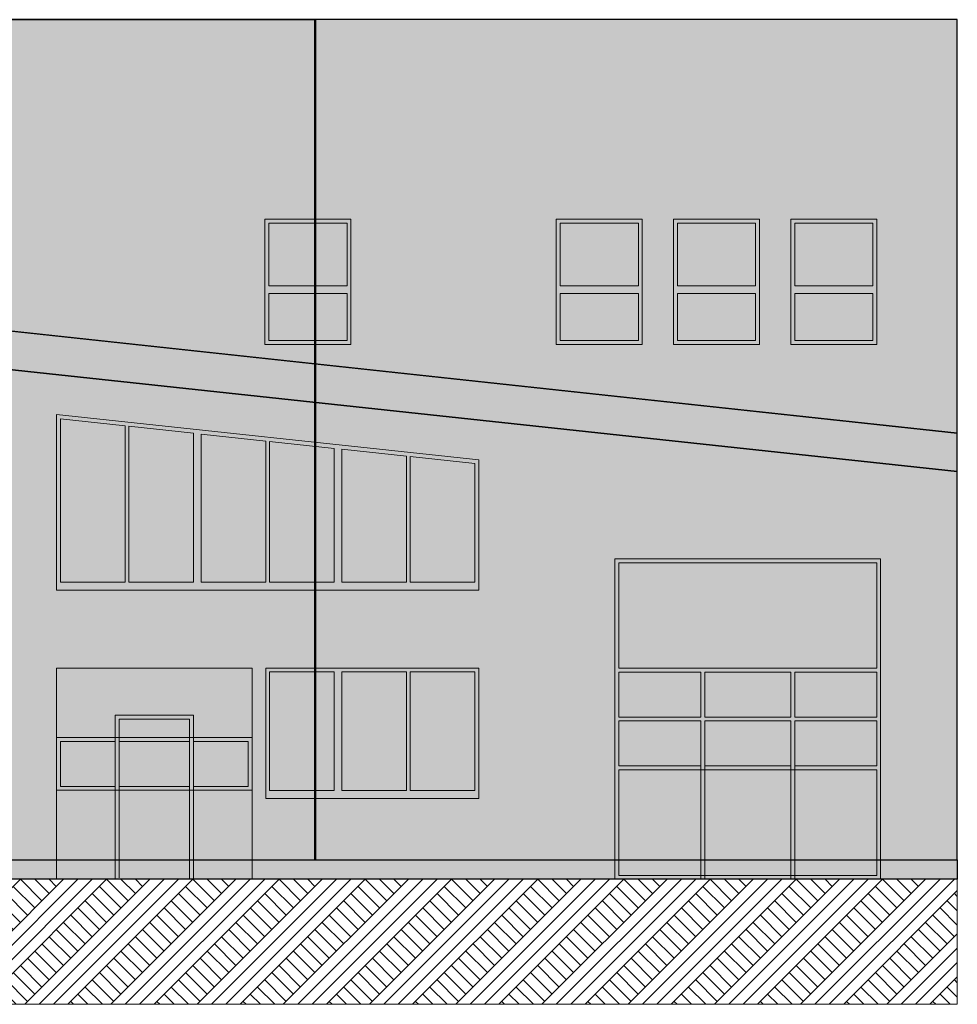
# Model space of a CAD drawing. Header units: centimetres. Extents: x -1412 to 8451, y -353 to 1224.
# Tile 24 of 24: x 7252 to 8451, y -190 to 1070. Entities that reach past the tile are written whole.
import ezdxf

# ---------------------------------------------------------------- set-up
doc = ezdxf.new("R2010")
doc.units = ezdxf.units.CM
doc.header["$MEASUREMENT"] = 0
doc.linetypes.add('Wipeout_Contour', pattern=[100, 0, -100])
for name, color, linetype, lineweight in [('0_Nr_pióra__12', 7, 'Continuous', 13), ('0_Nr_pióra__21', 7, 'Continuous', 20), ('131-Z Drogi_Nr_pióra__29', 7, 'Continuous', 20), ('420-K Ściany_Nr_pióra__13', 7, 'Continuous', 25), ('Nowe_0_Nr_pióra__12', 7, 'Continuous', 13), ('Nowe_420 - Wełna mineralna_Nr_pióra__12', 7, 'Continuous', 13), ('Nowe_420 - Wełna mineralna_Nr_pióra__13', 7, 'Continuous', 25), ('Nowe_420 - Wełna mineralna_Nr_pióra__19', 255, 'Continuous', 30), ('Nowe_420 - Wełna mineralna_Nr_pióra__93', 9, 'Continuous', 20)]:
    doc.layers.add(name, color=color, linetype=linetype, lineweight=lineweight)
doc.layers.add('131-Z Drogi', color=7, linetype='Continuous')
doc.layers.add('420-K Ściany', color=7, linetype='Continuous')
for name, color, linetype, lineweight, true_color in [('Nowe_420 - Wełna mineralna_Nr_pióra__43', 7, 'Continuous', 20, 0xb66956), ('Nowe_420 - Wełna mineralna_Nr_pióra__48', 7, 'Continuous', 20, 0xc7b59a), ('Nowe_420 - Wełna mineralna_Nr_pióra__51', 7, 'Continuous', 20, 0xbfcbcc)]:
    doc.layers.add(name, color=color, linetype=linetype, lineweight=lineweight, true_color=true_color)

# ---------------------------------------------------------------- blocks, each defined once
blk = doc.blocks.new('ElemPrzekroju_248_3', base_point=(6039.1, -30.2))
at = {"layer": '420-K Ściany_Nr_pióra__13', "color": 7, "linetype": 'Continuous', "lineweight": 25}
for p, q in [((7628.7, 199.8), (7628.7, -5.2)), ((7630.3, -5.2), (7630.3, 199.8)), ((7219.5, -5.2), (7628.7, -5.2)), ((7628.7, -5.2), (7630.3, -5.2))]:
    blk.add_line(p, q, dxfattribs=at)
blk = doc.blocks.new('ElemPrzekroju_251_3', base_point=(6039.1, -30.2))
at = {"layer": '131-Z Drogi', "linetype": 'Continuous', "lineweight": 0, "true_color": 0x000000}
blk.add_hatch(color=18, dxfattribs=at).paths.add_polyline_path([(8013.2, -30.2), (5939.1, -30.2), (5939.1, -130.2), (8013.2, -130.2)])
at = {"layer": '131-Z Drogi_Nr_pióra__29', "color": 7, "linetype": 'Continuous', "lineweight": 20}
for p, q in [((8013.2, -30.2), (5939.1, -30.2)), ((8013.2, -30.2), (8013.2, -130.2)), ((8013.2, -130.2), (5939.1, -130.2))]:
    blk.add_line(p, q, dxfattribs=at)
blk = doc.blocks.new('ElemPrzekroju_259_3', base_point=(6039.1, -30.2))
at = {"layer": '420-K Ściany_Nr_pióra__13', "color": 7, "linetype": 'Continuous', "lineweight": 25}
for p, q in [((7628.7, 419.8), (7628.7, 199.8)), ((7630.3, 199.8), (7630.3, 419.8))]:
    blk.add_line(p, q, dxfattribs=at)
blk = doc.blocks.new('ElemPrzekroju_260_3', base_point=(6039.1, -30.2))
at = {"layer": '420-K Ściany_Nr_pióra__13', "color": 7, "linetype": 'Continuous', "lineweight": 25}
for p, q in [((7628.7, 639.8), (7628.7, 419.8)), ((7630.3, 419.8), (7630.3, 639.8))]:
    blk.add_line(p, q, dxfattribs=at)
blk = doc.blocks.new('ElemPrzekroju_261_3', base_point=(6039.1, -30.2))
at = {"layer": '420-K Ściany_Nr_pióra__13', "color": 7, "linetype": 'Continuous', "lineweight": 25}
for p, q in [((6795.5, 1069.8), (7628.7, 1069.8)), ((6795.5, 1069.8), (6795.5, 712)), ((7630.3, 1069.8), (7628.7, 1069.8)), ((7628.7, 1069.8), (7628.7, 639.8)), ((7630.3, 639.8), (7630.3, 1069.8))]:
    blk.add_line(p, q, dxfattribs=at)

msp = doc.modelspace()

# ---------------------------------------------------------------- hatches: boundary and pattern name
at = {"layer": 'Nowe_420 - Wełna mineralna_Nr_pióra__19', "linetype": 'Continuous', "lineweight": 30}
for points in [[(7675.4, 814.3), (7565.4, 814.3), (7565.4, 654.3), (7675.4, 654.3)], [(8048.2, 814.3), (7938.2, 814.3), (7938.2, 654.3), (8048.2, 654.3)], [(8198.2, 814.3), (8088.2, 814.3), (8088.2, 654.3), (8198.2, 654.3)], [(8348.2, 814.3), (8238.2, 814.3), (8238.2, 654.3), (8348.2, 654.3)], [(7838.9, 339.8), (7298.9, 339.8), (7298.9, 564.4), (7838.9, 506.3)], [(7838.9, 73.2), (7566.4, 73.2), (7566.4, 239.8), (7838.9, 239.8)]]:
    msp.add_hatch(color=255, dxfattribs=at).paths.add_polyline_path(points)
at = {"layer": 'Nowe_420 - Wełna mineralna_Nr_pióra__43', "linetype": 'Continuous', "lineweight": 0, "true_color": 0x997269}
msp.add_hatch(color=35, dxfattribs=at).paths.add_polyline_path([(6664.2, -5.2), (8451.3, -5.2), (8451.3, -30.2), (6664.2, -30.2)])
at = {"layer": 'Nowe_420 - Wełna mineralna_Nr_pióra__48', "linetype": 'Continuous', "lineweight": 0, "true_color": 0xcdbfab}
for points in [[(6795.5, 1069.8), (6795.5, 719.3), (8451.3, 540.6), (8451.3, 1069.8)], [(6718.6, -5.2), (6718.6, 678.1), (8451.3, 491.7), (8451.3, 540.6), (6663.8, 733.5), (6664.2, -5.2)], [(6718.6, 678.1), (6718.6, -5.2), (8451.3, -5.2), (8451.3, 491.7)]]:
    msp.add_hatch(color=9, dxfattribs=at).paths.add_polyline_path(points)
at = {"layer": 'Nowe_420 - Wełna mineralna_Nr_pióra__51', "linetype": 'Continuous', "lineweight": 0, "true_color": 0xcfd8d8}
for points in [[(7570.4, 809.3), (7670.4, 809.3), (7670.4, 729.3), (7570.4, 729.3)], [(7943.2, 809.3), (8043.2, 809.3), (8043.2, 729.3), (7943.2, 729.3)], [(8093.2, 809.3), (8193.2, 809.3), (8193.2, 729.3), (8093.2, 729.3)], [(8243.2, 809.3), (8343.2, 809.3), (8343.2, 729.3), (8243.2, 729.3)], [(7570.4, 719.3), (7670.4, 719.3), (7670.4, 659.3), (7570.4, 659.3)], [(7943.2, 719.3), (8043.2, 719.3), (8043.2, 659.3), (7943.2, 659.3)], [(8093.2, 719.3), (8193.2, 719.3), (8193.2, 659.3), (8093.2, 659.3)], [(8243.2, 719.3), (8343.2, 719.3), (8343.2, 659.3), (8243.2, 659.3)], [(7303.9, 349.8), (7386.4, 349.8), (7386.4, 550), (7303.9, 558.9)], [(7391.4, 349.8), (7473.9, 349.8), (7473.9, 540.6), (7391.4, 549.4)], [(7483.9, 349.8), (7566.4, 349.8), (7566.4, 530.6), (7483.9, 539.5)], [(7571.4, 349.8), (7653.9, 349.8), (7653.9, 521.2), (7571.4, 530.1)], [(7663.9, 349.8), (7746.4, 349.8), (7746.4, 511.2), (7663.9, 520.1)], [(7751.4, 349.8), (7833.9, 349.8), (7833.9, 501.8), (7751.4, 510.7)], [(7571.4, 83.2), (7653.9, 83.2), (7653.9, 235.3), (7571.4, 235.3)], [(7663.9, 83.2), (7746.4, 83.2), (7746.4, 235.3), (7663.9, 235.3)], [(7751.4, 83.2), (7833.9, 83.2), (7833.9, 235.3), (7751.4, 235.3)], [(8018.2, 234.8), (8018.2, 177.3), (8123.2, 177.3), (8123.2, 234.8)], [(8238.2, 234.8), (8128.2, 234.8), (8128.2, 177.3), (8238.2, 177.3)], [(8243.2, 177.3), (8348.2, 177.3), (8348.2, 234.8), (8243.2, 234.8)], [(8018.2, 114.8), (8123.2, 114.8), (8123.2, 172.3), (8018.2, 172.3)], [(8128.2, 114.8), (8238.2, 114.8), (8238.2, 172.3), (8128.2, 172.3)], [(8243.2, 172.3), (8243.2, 114.8), (8348.2, 114.8), (8348.2, 172.3)], [(7303.9, 88.6), (7373.9, 88.6), (7373.9, 146.1), (7303.9, 146.1)], [(7378.9, 88.6), (7468.9, 88.6), (7468.9, 146.1), (7378.9, 146.1)], [(7473.9, 146.1), (7473.9, 88.6), (7543.9, 88.6), (7543.9, 146.1)]]:
    msp.add_hatch(color=254, dxfattribs=at).paths.add_polyline_path(points)
at = {"layer": 'Nowe_420 - Wełna mineralna_Nr_pióra__93', "linetype": 'Continuous', "lineweight": 20}
for points in [[(8013.2, 379.8), (8353.2, 379.8), (8353.2, -30.2), (8013.2, -30.2)], [(8348.2, 374.8), (8018.2, 374.8), (8018.2, 239.8), (8348.2, 239.8)], [(7298.9, 239.8), (7548.9, 239.8), (7548.9, -30.2), (7298.9, -30.2)], [(8348.2, 109.8), (8018.2, 109.8), (8018.2, -25.2), (8348.2, -25.2)]]:
    msp.add_hatch(color=9, dxfattribs=at).paths.add_polyline_path(points)

# ---------------------------------------------------------------- linework, layer by layer
at = {"layer": 'Nowe_0_Nr_pióra__12', "color": 7, "linetype": 'Continuous', "lineweight": 13}
for p, q in [((7373.9, 179.8), (7373.9, -30.2)), ((7373.9, 179.8), (7473.9, 179.8)), ((7473.9, 179.8), (7473.9, -30.2)), ((7378.9, 146.1), (7378.9, 174.8)), ((7378.9, 174.8), (7468.9, 174.8)), ((7468.9, 146.1), (7468.9, 174.8)), ((7298.9, 151.1), (7548.9, 151.1)), ((8123.2, 114.8), (8123.2, -30.2)), ((8128.2, 114.8), (8128.2, -30.2)), ((8238.2, 114.8), (8238.2, -30.2)), ((8243.2, 114.8), (8243.2, -30.2)), ((7378.9, 88.6), (7378.9, -28.5)), ((7468.9, 88.6), (7468.9, -30.2)), ((7298.9, 83.6), (7548.9, 83.6))]:
    msp.add_line(p, q, dxfattribs=at)
at = {"layer": 'Nowe_420 - Wełna mineralna_Nr_pióra__12', "color": 7, "linetype": 'Continuous', "lineweight": 13, "flags": 128}
for points in [[(7675.4, 814.3), (7565.4, 814.3), (7565.4, 654.3), (7675.4, 654.3)], [(7570.4, 809.3), (7670.4, 809.3), (7670.4, 729.3), (7570.4, 729.3)], [(8048.2, 814.3), (7938.2, 814.3), (7938.2, 654.3), (8048.2, 654.3)], [(7943.2, 809.3), (8043.2, 809.3), (8043.2, 729.3), (7943.2, 729.3)], [(8198.2, 814.3), (8088.2, 814.3), (8088.2, 654.3), (8198.2, 654.3)], [(8093.2, 809.3), (8193.2, 809.3), (8193.2, 729.3), (8093.2, 729.3)], [(8348.2, 814.3), (8238.2, 814.3), (8238.2, 654.3), (8348.2, 654.3)], [(8243.2, 809.3), (8343.2, 809.3), (8343.2, 729.3), (8243.2, 729.3)], [(7570.4, 719.3), (7670.4, 719.3), (7670.4, 659.3), (7570.4, 659.3)], [(7943.2, 719.3), (8043.2, 719.3), (8043.2, 659.3), (7943.2, 659.3)], [(8093.2, 719.3), (8193.2, 719.3), (8193.2, 659.3), (8093.2, 659.3)], [(8243.2, 719.3), (8343.2, 719.3), (8343.2, 659.3), (8243.2, 659.3)], [(7838.9, 339.8), (7298.9, 339.8), (7298.9, 564.4), (7838.9, 506.3)], [(7303.9, 349.8), (7386.4, 349.8), (7386.4, 550), (7303.9, 558.9)], [(7391.4, 349.8), (7473.9, 349.8), (7473.9, 540.6), (7391.4, 549.4)], [(7483.9, 349.8), (7566.4, 349.8), (7566.4, 530.6), (7483.9, 539.5)], [(7571.4, 349.8), (7653.9, 349.8), (7653.9, 521.2), (7571.4, 530.1)], [(7663.9, 349.8), (7746.4, 349.8), (7746.4, 511.2), (7663.9, 520.1)], [(7751.4, 349.8), (7833.9, 349.8), (7833.9, 501.8), (7751.4, 510.7)], [(8013.2, 379.8), (8353.2, 379.8), (8353.2, -30.2), (8013.2, -30.2)], [(8348.2, 374.8), (8018.2, 374.8), (8018.2, 239.8), (8348.2, 239.8)], [(7298.9, 239.8), (7548.9, 239.8), (7548.9, -30.2), (7298.9, -30.2)], [(7838.9, 73.2), (7566.4, 73.2), (7566.4, 239.8), (7838.9, 239.8)], [(7571.4, 83.2), (7653.9, 83.2), (7653.9, 235.3), (7571.4, 235.3)], [(7663.9, 83.2), (7746.4, 83.2), (7746.4, 235.3), (7663.9, 235.3)], [(7751.4, 83.2), (7833.9, 83.2), (7833.9, 235.3), (7751.4, 235.3)], [(8018.2, 234.8), (8018.2, 177.3), (8123.2, 177.3), (8123.2, 234.8)], [(8238.2, 234.8), (8128.2, 234.8), (8128.2, 177.3), (8238.2, 177.3)], [(8243.2, 177.3), (8348.2, 177.3), (8348.2, 234.8), (8243.2, 234.8)], [(8018.2, 114.8), (8123.2, 114.8), (8123.2, 172.3), (8018.2, 172.3)], [(8128.2, 114.8), (8238.2, 114.8), (8238.2, 172.3), (8128.2, 172.3)], [(8243.2, 172.3), (8243.2, 114.8), (8348.2, 114.8), (8348.2, 172.3)], [(7303.9, 88.6), (7373.9, 88.6), (7373.9, 146.1), (7303.9, 146.1)], [(7378.9, 88.6), (7468.9, 88.6), (7468.9, 146.1), (7378.9, 146.1)], [(7473.9, 146.1), (7473.9, 88.6), (7543.9, 88.6), (7543.9, 146.1)], [(8348.2, 109.8), (8018.2, 109.8), (8018.2, -25.2), (8348.2, -25.2)]]:
    msp.add_lwpolyline(points, close=True, dxfattribs=at)
at = {"layer": 'Nowe_420 - Wełna mineralna_Nr_pióra__13', "color": 7, "linetype": 'Continuous', "lineweight": 25, "flags": 128}
for points in [[(6795.5, 1069.8), (6795.5, 719.3), (8451.3, 540.6), (8451.3, 1069.8)], [(6718.6, -5.2), (6718.6, 678.1), (8451.3, 491.7), (8451.3, 540.6), (6663.8, 733.5), (6664.2, -5.2)], [(6718.6, 678.1), (6718.6, -5.2), (8451.3, -5.2), (8451.3, 491.7)], [(6664.2, -5.2), (8451.3, -5.2), (8451.3, -30.2), (6664.2, -30.2)]]:
    msp.add_lwpolyline(points, close=True, dxfattribs=at)

# ---------------------------------------------------------------- block references
at = {"layer": '131-Z Drogi', "lineweight": 0}
msp.add_blockref('ElemPrzekroju_251_3', (6039.1, -30.2), dxfattribs=at)
at = {"layer": '420-K Ściany', "lineweight": 0}
for name in ['ElemPrzekroju_261_3', 'ElemPrzekroju_260_3', 'ElemPrzekroju_259_3', 'ElemPrzekroju_248_3']:
    msp.add_blockref(name, (6039.1, -30.2), dxfattribs=at)

# ---------------------------------------------------------------- next in the draw order: wipeouts: each hides what was drawn before it
at = {"color": 254, "linetype": 'Wipeout_Contour', "lineweight": 0, "ltscale": 28781.345656}
msp.add_wipeout([(8451.3, -30.2), (5936.7, -30.2), (5936.7, -190.2), (8451.3, -190.2)], dxfattribs=at)

# ---------------------------------------------------------------- next in the draw order: hatches: boundary and pattern name
at = {"layer": '0_Nr_pióra__12', "linetype": 'Continuous', "lineweight": 13}
h = msp.add_hatch(dxfattribs=at)
h.set_pattern_fill('Grunt_0003', style=0, pattern_type=2)
h.set_pattern_definition([(45, (6039.077, -30.246), (-27.57716, 27.57716), []), (45, (6029.885, -21.05), (-55.1543, 55.1543), []), (45, (6020.69, -11.86), (-55.1543, 55.1543), []), (135, (6011.5, -2.669), (9.19239, 9.19239), [39, -39])])
h.paths.add_polyline_path([(8451.3, -30.2), (5936.7, -30.2), (5936.7, -190.2), (8451.3, -190.2)])

# ---------------------------------------------------------------- next in the draw order: linework, layer by layer
at = {"layer": '0_Nr_pióra__21', "color": 7, "linetype": 'Continuous', "lineweight": 20, "flags": 128}
msp.add_lwpolyline([(8451.3, -30.2), (5936.7, -30.2), (5936.7, -190.2), (8451.3, -190.2)], close=True, dxfattribs=at)

doc.saveas('drawing.dxf')
